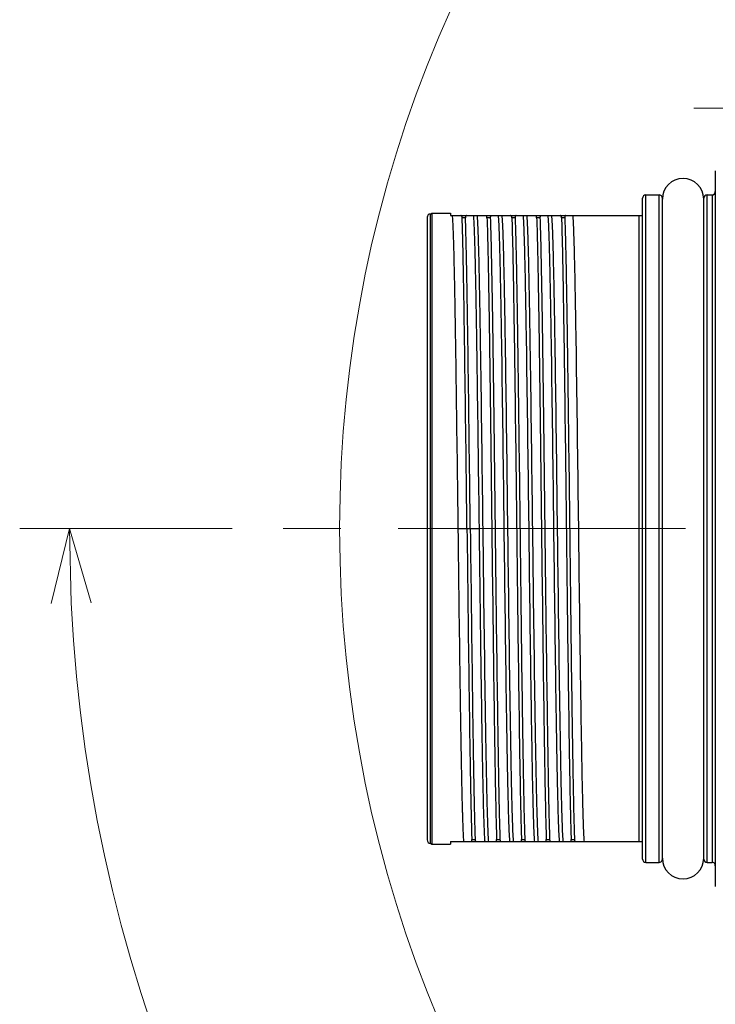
# Model space of a CAD drawing. Header units: millimetres. Extents: x 0 to 1300, y 0 to 891.
# Tile 13 of 119: x 488 to 530, y 256 to 316. Entities that reach past the tile are written whole.
import ezdxf

# ---------------------------------------------------------------- set-up
doc = ezdxf.new("R2010")
doc.units = ezdxf.units.MM
doc.header["$LTSCALE"] = 0.54643
doc.linetypes.add('CENTER', pattern=[50.8, 31.75, -6.35, 6.35, -6.35])
doc.layers.add('NoLayerName_001', color=7, linetype='Continuous')
doc.layers.add('NoLayerName_003', color=7, linetype='Continuous')
doc.styles.get("Standard").update_dxf_attribs({"font": 'txt', "bigfont": 'extfont2'})
doc.dimstyles.get("Standard").update_dxf_attribs({"dimtxt": 2.5, "dimasz": 2.5, "dimexe": 1, "dimexo": 1, "dimtad": 1, "dimdec": 3, "dimzin": 0, "dimdsep": 46, "dimtxsty": 'Standard', "dimcen": 2.5, "dimadec": 3, "dimazin": 0, "dimtfac": 0.75, "dimtdec": 3, "dimtmove": 0, "dimatfit": 3, "dimfxl": 1, "dimarcsym": 0})

# ---------------------------------------------------------------- blocks, each defined once
blk = doc.blocks.new('DIM_0002')
at = {"color": 3, "linetype": 'Continuous', "lineweight": 13}
blk.add_arc((76.293, 79.293), 76.293, 0, 270, dxfattribs=at)
blk = doc.blocks.new('_OPEN30')
at = {"color": 0, "linetype": 'ByBlock', "lineweight": -2}
for p, q in [((-1, 0.267949), (0, 0)), ((0, 0), (-1, -0.267949)), ((0, 0), (-1, 0))]:
    blk.add_line(p, q, dxfattribs=at)
blk = doc.blocks.new('*D145')
at = {"layer": 'Defpoints', "color": 0}
for p in [(504.066, 284.922), (504.166, 284.922), (583.857, 257.465), (583.857, 257.365), (503.648, 238.613)]:
    blk.add_point(p, dxfattribs=at)
at = {"layer": 'NoLayerName_001', "color": 0, "linetype": 'Continuous', "lineweight": 13}
for p, q in [((501.066, 284.922), (488.239, 284.922)), ((583.857, 254.365), (583.857, 189.304))]:
    blk.add_line(p, q, dxfattribs=at)
blk.add_arc((583.857, 284.922), 92.618, 182.78409, 267.21591, dxfattribs=at)
at = {"layer": 'NoLayerName_001', "color": 0, "lineweight": 13, "xscale": 4.5, "yscale": 4.5, "zscale": 4.5}
for p, rotation in [((491.239, 284.922), 91.39204515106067), ((583.857, 192.304), 358.6079548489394)]:
    blk.add_blockref('_OPEN30', p, dxfattribs=dict(at, rotation=rotation))
at = {"layer": 'NoLayerName_001', "color": 0, "lineweight": 13, "insert": (524.293, 225.358), "char_height": 10.5, "attachment_point": 5, "rotation": 315}
blk.add_mtext('\\W0.8000;90%%d', dxfattribs=at)

msp = doc.modelspace()

# ---------------------------------------------------------------- linework, layer by layer
at = {"layer": 'NoLayerName_001', "color": 140, "linetype": 'CENTER', "lineweight": 13}
msp.add_line((528.9569, 310.322), (537.9569, 310.322), dxfattribs=at)
at = {"layer": 'NoLayerName_001', "color": 4, "linetype": 'CENTER', "lineweight": 13}
msp.add_line((639.4822, 284.922), (504.0658, 284.922), dxfattribs=at)
at = {"layer": 'NoLayerName_001', "color": 30, "linetype": 'Continuous', "lineweight": 25}
for centre, start, end in [((528.3069, 304.822), 0, 180), ((528.3069, 265.022), 180, 0)]:
    msp.add_arc(centre, 1.25, start, end, dxfattribs=at)
at = {"layer": 'NoLayerName_003', "color": 30, "linetype": 'Continuous', "lineweight": 25}
for p, q in [((530.2569, 306.522), (530.2569, 263.322)), ((526.0569, 264.772), (526.0569, 305.072)), ((526.0569, 305.072), (526.8569, 305.072)), ((526.8569, 264.772), (526.8569, 305.072)), ((529.7569, 264.772), (529.7569, 305.072)), ((529.7569, 305.072), (530.0569, 305.072)), ((530.0569, 305.072), (530.0569, 264.772)), ((525.8569, 264.972), (525.8569, 304.872)), ((527.0569, 264.972), (527.0569, 304.872)), ((529.5569, 264.972), (529.5569, 304.872)), ((513.0569, 303.922), (513.1435, 303.972)), ((513.0569, 265.922), (513.0569, 303.922)), ((513.1435, 303.972), (513.1435, 265.872)), ((513.1435, 303.972), (514.2569, 303.972)), ((514.2569, 303.972), (514.2569, 303.822)), ((514.2569, 303.822), (525.8569, 303.822)), ((525.6569, 266.022), (525.6569, 303.822)), ((512.8569, 303.7217), (512.8569, 266.1223)), ((515.1658, 303.6998), (514.9658, 303.6998)), ((516.6658, 303.6998), (516.4658, 303.6998)), ((518.1658, 303.6998), (517.9658, 303.6998)), ((519.6658, 303.6998), (519.4658, 303.6998)), ((521.1658, 303.6998), (520.9658, 303.6998)), ((514.7084, 284.922), (516.0054, 284.922)), ((513.0569, 265.922), (513.1435, 265.872)), ((513.1435, 265.872), (514.2569, 265.872)), ((514.2569, 266.022), (514.2569, 265.872)), ((514.2569, 266.022), (525.8569, 266.022)), ((515.548, 266.1442), (515.748, 266.1442)), ((517.048, 266.1442), (517.248, 266.1442)), ((518.548, 266.1442), (518.748, 266.1442)), ((520.048, 266.1442), (520.248, 266.1442)), ((521.548, 266.1442), (521.748, 266.1442)), ((526.0569, 264.772), (526.8569, 264.772)), ((529.7569, 264.772), (530.0569, 264.772))]:
    msp.add_line(p, q, dxfattribs=at)
for centre, start, end in [((526.0569, 304.872), 90, 180.00002), ((526.8569, 304.872), 359.999999, 90), ((529.7569, 304.872), 90, 180.00002), ((530.0569, 305.272), 270, 359.999999), ((513.0569, 303.722), 90, 180), ((513.0569, 266.122), 180, 270), ((526.0569, 264.972), 179.99998, 270), ((526.8569, 264.972), 270, 0.000001), ((529.7569, 264.972), 179.99998, 270), ((530.0569, 264.572), 0, 89.999999)]:
    msp.add_arc(centre, 0.2, start, end, dxfattribs=at)
for points, knots in [([(514.3634, 303.822), (514.371, 303.7172), (514.3882, 303.5079), (514.402, 303.1931), (514.4151, 302.8783), (514.426, 302.5634), (514.4359, 302.2485), (514.448, 301.8286), (514.4616, 301.3036), (514.4787, 300.5687), (514.4983, 299.6237), (514.5238, 298.2586), (514.5586, 296.1584), (514.6248, 291.6429), (514.6716, 287.7574), (514.7084, 284.922)], [0, 0, 0, 0, 0.3150686, 0.6301408, 0.9452009, 1.2602734, 1.5753451, 1.890413, 2.5205475, 3.1506851, 4.0958946, 5.3561692, 7.2465785, 10.3972632, 18.9041095, 18.9041095, 18.9041095, 18.9041095]), ([(514.9658, 303.6998), (514.9657, 303.7015), (514.9656, 303.705), (514.9653, 303.7102), (514.965, 303.7154), (514.9645, 303.7207), (514.964, 303.7259), (514.9634, 303.7311), (514.9627, 303.7363), (514.9619, 303.7414), (514.961, 303.7466), (514.9599, 303.7517), (514.9588, 303.7569), (514.9575, 303.762), (514.9561, 303.767), (514.9544, 303.772), (514.9526, 303.7769), (514.9506, 303.7818), (514.9483, 303.7865), (514.9457, 303.7911), (514.9429, 303.7956), (514.9397, 303.7999), (514.9363, 303.8039), (514.9326, 303.8076), (514.9285, 303.811), (514.9242, 303.814), (514.9195, 303.8165), (514.9146, 303.8185), (514.9096, 303.8201), (514.9044, 303.8212), (514.8991, 303.8219), (514.8956, 303.8219), (514.8938, 303.822)], [0, 0, 0, 0, 0.00523164, 0.01046506, 0.01569957, 0.02093474, 0.02617041, 0.03140672, 0.0366441, 0.04188335, 0.04712561, 0.05237241, 0.05762509, 0.06288037, 0.06813376, 0.07338309, 0.07862888, 0.08387477, 0.0891279, 0.09439922, 0.09969799, 0.10500794, 0.11030954, 0.11559147, 0.12085256, 0.12610376, 0.13136746, 0.1366552, 0.14196241, 0.14727536, 0.15257354, 0.15783174, 0.15783174, 0.15783174, 0.15783174]), ([(515.2212, 303.822), (515.2195, 303.8219), (515.2162, 303.8218), (515.2112, 303.821), (515.2063, 303.8197), (515.2016, 303.8179), (515.1972, 303.8155), (515.1931, 303.8126), (515.1894, 303.8092), (515.1861, 303.8055), (515.1832, 303.8014), (515.1805, 303.7971), (515.1782, 303.7926), (515.1762, 303.788), (515.1744, 303.7833), (515.1728, 303.7786), (515.1715, 303.7738), (515.1704, 303.769), (515.1694, 303.7641), (515.1686, 303.7592), (515.1679, 303.7543), (515.1673, 303.7493), (515.1668, 303.7444), (515.1664, 303.7394), (515.166, 303.7345), (515.1658, 303.7295), (515.1656, 303.7246), (515.1655, 303.7196), (515.1655, 303.7146), (515.1655, 303.7097), (515.1656, 303.7047), (515.1657, 303.7014), (515.1658, 303.6998)], [0, 0, 0, 0, 0.00499347, 0.01003782, 0.01509898, 0.0201474, 0.0251625, 0.03013948, 0.03510915, 0.04010353, 0.04513247, 0.05018714, 0.05524387, 0.06027165, 0.06526832, 0.07024661, 0.07521599, 0.08018281, 0.08515056, 0.09012021, 0.0950906, 0.10005916, 0.10502549, 0.10999051, 0.11495486, 0.119919, 0.1248831, 0.12984717, 0.13481098, 0.13977414, 0.14473607, 0.14969604, 0.14969604, 0.14969604, 0.14969604]), ([(516.0054, 284.922), (515.9656, 287.9674), (515.918, 291.958), (515.8505, 296.4735), (515.8188, 298.3636), (515.7953, 299.6237), (515.7757, 300.5687), (515.7586, 301.3036), (515.7449, 301.8286), (515.7328, 302.2485), (515.7229, 302.5634), (515.7121, 302.8783), (515.699, 303.1931), (515.6852, 303.5079), (515.668, 303.7172), (515.6604, 303.822)], [0, 0, 0, 0, 9.1369828, 11.972599, 13.54794, 14.8082146, 15.7534242, 16.3835618, 17.0136962, 17.3287641, 17.6438358, 17.9589083, 18.2739685, 18.5890406, 18.9041092, 18.9041092, 18.9041092, 18.9041092]), ([(515.8634, 303.822), (515.8725, 303.6896), (515.8933, 303.4251), (515.9091, 303.0274), (515.924, 302.6297), (515.9364, 302.2319), (515.9478, 301.8341), (515.9616, 301.3036), (515.9772, 300.6405), (515.9965, 299.7121), (516.0216, 298.3857), (516.0571, 296.2634), (516.1794, 287.9067), (516.2632, 279.5495), (516.3883, 271.8562), (516.4125, 270.5298), (516.4312, 269.6014), (516.4489, 268.8056), (516.4651, 268.1425), (516.4802, 267.6121), (516.4928, 267.2143), (516.5085, 266.8166), (516.5228, 266.4188), (516.5442, 266.1543), (516.5534, 266.022)], [0, 0, 0, 0, 0.3979777, 0.7959482, 1.1939297, 1.5919151, 1.9898948, 2.3878742, 3.1838364, 3.9798019, 5.1737461, 7.1636487, 10.3474967, 30.2465351, 32.2364398, 33.4303846, 34.2263406, 35.0223004, 35.8182852, 36.2162667, 36.6142197, 37.0121751, 37.4102305, 37.8081993, 37.8081993, 37.8081993, 37.8081993]), ([(516.4658, 303.6998), (516.4657, 303.7015), (516.4656, 303.705), (516.4653, 303.7102), (516.465, 303.7154), (516.4645, 303.7207), (516.464, 303.7259), (516.4634, 303.7311), (516.4627, 303.7363), (516.4619, 303.7414), (516.461, 303.7466), (516.4599, 303.7517), (516.4588, 303.7569), (516.4575, 303.762), (516.4561, 303.767), (516.4544, 303.772), (516.4526, 303.7769), (516.4506, 303.7818), (516.4483, 303.7865), (516.4457, 303.7911), (516.4429, 303.7956), (516.4397, 303.7999), (516.4363, 303.8039), (516.4326, 303.8076), (516.4285, 303.811), (516.4242, 303.814), (516.4195, 303.8165), (516.4146, 303.8185), (516.4096, 303.8201), (516.4044, 303.8212), (516.3991, 303.8219), (516.3956, 303.8219), (516.3938, 303.822)], [0, 0, 0, 0, 0.00523164, 0.01046506, 0.01569957, 0.02093474, 0.02617041, 0.03140672, 0.0366441, 0.04188335, 0.04712561, 0.05237241, 0.05762509, 0.06288037, 0.06813376, 0.07338309, 0.07862888, 0.08387477, 0.0891279, 0.09439922, 0.09969799, 0.10500794, 0.11030954, 0.11559147, 0.12085256, 0.12610376, 0.13136746, 0.1366552, 0.14196241, 0.14727536, 0.15257354, 0.15783174, 0.15783174, 0.15783174, 0.15783174]), ([(516.7212, 303.822), (516.7195, 303.8219), (516.7162, 303.8218), (516.7112, 303.821), (516.7063, 303.8197), (516.7016, 303.8179), (516.6972, 303.8155), (516.6931, 303.8126), (516.6894, 303.8092), (516.6861, 303.8055), (516.6832, 303.8014), (516.6805, 303.7971), (516.6782, 303.7926), (516.6762, 303.788), (516.6744, 303.7833), (516.6728, 303.7786), (516.6715, 303.7738), (516.6704, 303.769), (516.6694, 303.7641), (516.6686, 303.7592), (516.6679, 303.7543), (516.6673, 303.7493), (516.6668, 303.7444), (516.6664, 303.7394), (516.666, 303.7345), (516.6658, 303.7295), (516.6656, 303.7246), (516.6655, 303.7196), (516.6655, 303.7146), (516.6655, 303.7097), (516.6656, 303.7047), (516.6657, 303.7014), (516.6658, 303.6998)], [0, 0, 0, 0, 0.00499347, 0.01003782, 0.01509898, 0.0201474, 0.0251625, 0.03013948, 0.03510915, 0.04010353, 0.04513247, 0.05018714, 0.05524387, 0.06027165, 0.06526832, 0.07024661, 0.07521599, 0.08018281, 0.08515056, 0.09012021, 0.0950906, 0.10005916, 0.10502549, 0.10999051, 0.11495486, 0.119919, 0.1248831, 0.12984717, 0.13481098, 0.13977414, 0.14473607, 0.14969604, 0.14969604, 0.14969604, 0.14969604]), ([(517.8504, 266.022), (517.8413, 266.1543), (517.8205, 266.4189), (517.8047, 266.8166), (517.7898, 267.2143), (517.7774, 267.6121), (517.766, 268.0099), (517.7522, 268.5403), (517.7366, 269.2035), (517.7173, 270.1319), (517.6922, 271.4583), (517.6567, 273.5805), (517.5344, 281.9372), (517.4505, 290.2945), (517.3255, 297.9878), (517.3013, 299.3141), (517.2826, 300.2426), (517.2649, 301.0383), (517.2487, 301.7015), (517.2335, 302.2319), (517.2209, 302.6297), (517.2053, 303.0273), (517.191, 303.4251), (517.1696, 303.6896), (517.1604, 303.822)], [0, 0, 0, 0, 0.3979777, 0.7959482, 1.1939297, 1.5919151, 1.9898948, 2.3878742, 3.1838364, 3.9798019, 5.1737461, 7.1636487, 10.3474967, 30.2465351, 32.2364398, 33.4303846, 34.2263406, 35.0223004, 35.8182852, 36.2162667, 36.6142197, 37.0121751, 37.4102305, 37.8081993, 37.8081993, 37.8081993, 37.8081993]), ([(517.3634, 303.822), (517.3725, 303.6896), (517.3933, 303.4251), (517.4091, 303.0274), (517.424, 302.6297), (517.4364, 302.2319), (517.4478, 301.8341), (517.4616, 301.3036), (517.4772, 300.6405), (517.4965, 299.7121), (517.5216, 298.3857), (517.5571, 296.2634), (517.6794, 287.9067), (517.7632, 279.5495), (517.8883, 271.8562), (517.9125, 270.5298), (517.9312, 269.6014), (517.9489, 268.8056), (517.9651, 268.1425), (517.9802, 267.6121), (517.9928, 267.2143), (518.0085, 266.8166), (518.0228, 266.4188), (518.0442, 266.1543), (518.0534, 266.022)], [0, 0, 0, 0, 0.3979777, 0.7959482, 1.1939297, 1.5919151, 1.9898948, 2.3878742, 3.1838364, 3.9798019, 5.1737461, 7.1636487, 10.3474967, 30.2465351, 32.2364398, 33.4303846, 34.2263406, 35.0223004, 35.8182852, 36.2162667, 36.6142197, 37.0121751, 37.4102305, 37.8081993, 37.8081993, 37.8081993, 37.8081993]), ([(517.9658, 303.6998), (517.9657, 303.7015), (517.9656, 303.705), (517.9653, 303.7102), (517.965, 303.7154), (517.9645, 303.7207), (517.964, 303.7259), (517.9634, 303.7311), (517.9627, 303.7363), (517.9619, 303.7414), (517.961, 303.7466), (517.9599, 303.7517), (517.9588, 303.7569), (517.9575, 303.762), (517.9561, 303.767), (517.9544, 303.772), (517.9526, 303.7769), (517.9506, 303.7818), (517.9483, 303.7865), (517.9457, 303.7911), (517.9429, 303.7956), (517.9397, 303.7999), (517.9363, 303.8039), (517.9326, 303.8076), (517.9285, 303.811), (517.9242, 303.814), (517.9195, 303.8165), (517.9146, 303.8185), (517.9096, 303.8201), (517.9044, 303.8212), (517.8991, 303.8219), (517.8956, 303.8219), (517.8938, 303.822)], [0, 0, 0, 0, 0.00523164, 0.01046506, 0.01569957, 0.02093474, 0.02617041, 0.03140672, 0.0366441, 0.04188335, 0.04712561, 0.05237241, 0.05762509, 0.06288037, 0.06813376, 0.07338309, 0.07862888, 0.08387477, 0.0891279, 0.09439922, 0.09969799, 0.10500794, 0.11030954, 0.11559147, 0.12085256, 0.12610376, 0.13136746, 0.1366552, 0.14196241, 0.14727536, 0.15257354, 0.15783174, 0.15783174, 0.15783174, 0.15783174]), ([(518.2212, 303.822), (518.2195, 303.8219), (518.2162, 303.8218), (518.2112, 303.821), (518.2063, 303.8197), (518.2016, 303.8179), (518.1972, 303.8155), (518.1931, 303.8126), (518.1894, 303.8092), (518.1861, 303.8055), (518.1832, 303.8014), (518.1805, 303.7971), (518.1782, 303.7926), (518.1762, 303.788), (518.1744, 303.7833), (518.1728, 303.7786), (518.1715, 303.7738), (518.1704, 303.769), (518.1694, 303.7641), (518.1686, 303.7592), (518.1679, 303.7543), (518.1673, 303.7493), (518.1668, 303.7444), (518.1664, 303.7394), (518.166, 303.7345), (518.1658, 303.7295), (518.1656, 303.7246), (518.1655, 303.7196), (518.1655, 303.7146), (518.1655, 303.7097), (518.1656, 303.7047), (518.1657, 303.7014), (518.1658, 303.6998)], [0, 0, 0, 0, 0.00499347, 0.01003782, 0.01509898, 0.0201474, 0.0251625, 0.03013948, 0.03510915, 0.04010353, 0.04513247, 0.05018714, 0.05524387, 0.06027165, 0.06526832, 0.07024661, 0.07521599, 0.08018281, 0.08515056, 0.09012021, 0.0950906, 0.10005916, 0.10502549, 0.10999051, 0.11495486, 0.119919, 0.1248831, 0.12984717, 0.13481098, 0.13977414, 0.14473607, 0.14969604, 0.14969604, 0.14969604, 0.14969604]), ([(519.3504, 266.022), (519.3413, 266.1543), (519.3205, 266.4189), (519.3047, 266.8166), (519.2898, 267.2143), (519.2774, 267.6121), (519.266, 268.0099), (519.2522, 268.5403), (519.2366, 269.2035), (519.2173, 270.1319), (519.1922, 271.4583), (519.1567, 273.5805), (519.0344, 281.9372), (518.9505, 290.2945), (518.8255, 297.9878), (518.8013, 299.3141), (518.7826, 300.2426), (518.7649, 301.0383), (518.7487, 301.7015), (518.7335, 302.2319), (518.7209, 302.6297), (518.7053, 303.0273), (518.691, 303.4251), (518.6696, 303.6896), (518.6604, 303.822)], [0, 0, 0, 0, 0.3979777, 0.7959482, 1.1939297, 1.5919151, 1.9898948, 2.3878742, 3.1838364, 3.9798019, 5.1737461, 7.1636487, 10.3474967, 30.2465351, 32.2364398, 33.4303846, 34.2263406, 35.0223004, 35.8182852, 36.2162667, 36.6142197, 37.0121751, 37.4102305, 37.8081993, 37.8081993, 37.8081993, 37.8081993]), ([(518.8634, 303.822), (518.8725, 303.6896), (518.8933, 303.4251), (518.9091, 303.0274), (518.924, 302.6297), (518.9364, 302.2319), (518.9478, 301.8341), (518.9616, 301.3036), (518.9772, 300.6405), (518.9965, 299.7121), (519.0216, 298.3857), (519.0571, 296.2634), (519.1794, 287.9067), (519.2632, 279.5495), (519.3883, 271.8562), (519.4125, 270.5298), (519.4312, 269.6014), (519.4489, 268.8056), (519.4651, 268.1425), (519.4802, 267.6121), (519.4928, 267.2143), (519.5085, 266.8166), (519.5228, 266.4188), (519.5442, 266.1543), (519.5534, 266.022)], [0, 0, 0, 0, 0.3979777, 0.7959482, 1.1939297, 1.5919151, 1.9898948, 2.3878742, 3.1838364, 3.9798019, 5.1737461, 7.1636487, 10.3474967, 30.2465351, 32.2364398, 33.4303846, 34.2263406, 35.0223004, 35.8182852, 36.2162667, 36.6142197, 37.0121751, 37.4102305, 37.8081993, 37.8081993, 37.8081993, 37.8081993]), ([(519.4658, 303.6998), (519.4657, 303.7015), (519.4656, 303.705), (519.4653, 303.7102), (519.465, 303.7154), (519.4645, 303.7207), (519.464, 303.7259), (519.4634, 303.7311), (519.4627, 303.7363), (519.4619, 303.7414), (519.461, 303.7466), (519.4599, 303.7517), (519.4588, 303.7569), (519.4575, 303.762), (519.4561, 303.767), (519.4544, 303.772), (519.4526, 303.7769), (519.4506, 303.7818), (519.4483, 303.7865), (519.4457, 303.7911), (519.4429, 303.7956), (519.4397, 303.7999), (519.4363, 303.8039), (519.4326, 303.8076), (519.4285, 303.811), (519.4242, 303.814), (519.4195, 303.8165), (519.4146, 303.8185), (519.4096, 303.8201), (519.4044, 303.8212), (519.3991, 303.8219), (519.3956, 303.8219), (519.3938, 303.822)], [0, 0, 0, 0, 0.00523164, 0.01046506, 0.01569957, 0.02093474, 0.02617041, 0.03140672, 0.0366441, 0.04188335, 0.04712561, 0.05237241, 0.05762509, 0.06288037, 0.06813376, 0.07338309, 0.07862888, 0.08387477, 0.08912789, 0.09439921, 0.09969798, 0.10500794, 0.11030953, 0.11559146, 0.12085255, 0.12610375, 0.13136745, 0.1366552, 0.14196241, 0.14727536, 0.15257353, 0.15783173, 0.15783173, 0.15783173, 0.15783173]), ([(519.7212, 303.822), (519.7195, 303.8219), (519.7162, 303.8218), (519.7112, 303.821), (519.7063, 303.8197), (519.7016, 303.8179), (519.6972, 303.8155), (519.6931, 303.8126), (519.6894, 303.8092), (519.6861, 303.8055), (519.6832, 303.8014), (519.6805, 303.7971), (519.6782, 303.7926), (519.6762, 303.788), (519.6744, 303.7833), (519.6728, 303.7786), (519.6715, 303.7738), (519.6704, 303.769), (519.6694, 303.7641), (519.6686, 303.7592), (519.6679, 303.7543), (519.6673, 303.7493), (519.6668, 303.7444), (519.6664, 303.7394), (519.666, 303.7345), (519.6658, 303.7295), (519.6656, 303.7246), (519.6655, 303.7196), (519.6655, 303.7146), (519.6655, 303.7097), (519.6656, 303.7047), (519.6657, 303.7014), (519.6658, 303.6998)], [0, 0, 0, 0, 0.00499347, 0.01003782, 0.01509896, 0.02014739, 0.02516249, 0.03013947, 0.03510915, 0.04010352, 0.04513246, 0.05018713, 0.05524385, 0.06027163, 0.06526829, 0.07024658, 0.07521596, 0.08018278, 0.08515052, 0.09012018, 0.09509057, 0.10005913, 0.10502546, 0.10999047, 0.11495483, 0.11991896, 0.12488306, 0.12984713, 0.13481094, 0.13977409, 0.14473602, 0.14969599, 0.14969599, 0.14969599, 0.14969599]), ([(520.8504, 266.022), (520.8413, 266.1543), (520.8205, 266.4189), (520.8047, 266.8166), (520.7898, 267.2143), (520.7774, 267.6121), (520.766, 268.0099), (520.7522, 268.5403), (520.7366, 269.2035), (520.7173, 270.1319), (520.6922, 271.4583), (520.6567, 273.5805), (520.5344, 281.9372), (520.4505, 290.2945), (520.3255, 297.9878), (520.3013, 299.3141), (520.2826, 300.2426), (520.2649, 301.0383), (520.2487, 301.7015), (520.2335, 302.2319), (520.2209, 302.6297), (520.2053, 303.0273), (520.191, 303.4251), (520.1696, 303.6896), (520.1604, 303.822)], [0, 0, 0, 0, 0.3979777, 0.7959482, 1.1939297, 1.5919151, 1.9898948, 2.3878742, 3.1838364, 3.9798019, 5.1737461, 7.1636487, 10.3474967, 30.2465351, 32.2364398, 33.4303846, 34.2263406, 35.0223004, 35.8182852, 36.2162667, 36.6142197, 37.0121751, 37.4102305, 37.8081993, 37.8081993, 37.8081993, 37.8081993]), ([(520.3634, 303.822), (520.3725, 303.6896), (520.3933, 303.4251), (520.4091, 303.0274), (520.424, 302.6297), (520.4364, 302.2319), (520.4478, 301.8341), (520.4616, 301.3036), (520.4772, 300.6405), (520.4965, 299.7121), (520.5216, 298.3857), (520.5571, 296.2634), (520.6794, 287.9067), (520.7632, 279.5495), (520.8883, 271.8562), (520.9125, 270.5298), (520.9312, 269.6014), (520.9489, 268.8056), (520.9651, 268.1425), (520.9802, 267.6121), (520.9928, 267.2143), (521.0085, 266.8166), (521.0228, 266.4188), (521.0442, 266.1543), (521.0534, 266.022)], [0, 0, 0, 0, 0.3979777, 0.7959482, 1.1939297, 1.5919151, 1.9898948, 2.3878742, 3.1838364, 3.9798019, 5.1737461, 7.1636487, 10.3474967, 30.2465351, 32.2364398, 33.4303846, 34.2263406, 35.0223004, 35.8182852, 36.2162667, 36.6142197, 37.0121751, 37.4102305, 37.8081993, 37.8081993, 37.8081993, 37.8081993]), ([(520.9658, 303.6998), (520.9657, 303.7015), (520.9656, 303.705), (520.9653, 303.7102), (520.965, 303.7154), (520.9645, 303.7207), (520.964, 303.7259), (520.9634, 303.7311), (520.9627, 303.7363), (520.9619, 303.7414), (520.961, 303.7466), (520.9599, 303.7517), (520.9588, 303.7569), (520.9575, 303.762), (520.9561, 303.767), (520.9544, 303.772), (520.9526, 303.7769), (520.9506, 303.7818), (520.9483, 303.7865), (520.9457, 303.7911), (520.9429, 303.7956), (520.9397, 303.7999), (520.9363, 303.8039), (520.9326, 303.8076), (520.9285, 303.811), (520.9242, 303.814), (520.9195, 303.8165), (520.9146, 303.8185), (520.9096, 303.8201), (520.9044, 303.8212), (520.8991, 303.8219), (520.8956, 303.8219), (520.8938, 303.822)], [0, 0, 0, 0, 0.00523164, 0.01046506, 0.01569957, 0.02093474, 0.02617041, 0.03140672, 0.0366441, 0.04188335, 0.04712561, 0.05237241, 0.05762509, 0.06288037, 0.06813376, 0.07338309, 0.07862888, 0.08387477, 0.0891279, 0.09439922, 0.09969799, 0.10500794, 0.11030954, 0.11559147, 0.12085256, 0.12610376, 0.13136746, 0.1366552, 0.14196241, 0.14727536, 0.15257354, 0.15783174, 0.15783174, 0.15783174, 0.15783174]), ([(521.2212, 303.822), (521.2195, 303.8219), (521.2162, 303.8218), (521.2112, 303.821), (521.2063, 303.8197), (521.2016, 303.8179), (521.1972, 303.8155), (521.1931, 303.8126), (521.1894, 303.8092), (521.1861, 303.8055), (521.1832, 303.8014), (521.1805, 303.7971), (521.1782, 303.7926), (521.1762, 303.788), (521.1744, 303.7833), (521.1728, 303.7786), (521.1715, 303.7738), (521.1704, 303.769), (521.1694, 303.7641), (521.1686, 303.7592), (521.1679, 303.7543), (521.1673, 303.7493), (521.1668, 303.7444), (521.1664, 303.7394), (521.166, 303.7345), (521.1658, 303.7295), (521.1656, 303.7246), (521.1655, 303.7196), (521.1655, 303.7146), (521.1655, 303.7097), (521.1656, 303.7047), (521.1657, 303.7014), (521.1658, 303.6998)], [0, 0, 0, 0, 0.00499347, 0.01003782, 0.01509898, 0.0201474, 0.0251625, 0.03013948, 0.03510915, 0.04010353, 0.04513247, 0.05018714, 0.05524387, 0.06027165, 0.06526832, 0.07024661, 0.07521599, 0.08018281, 0.08515056, 0.09012021, 0.0950906, 0.10005916, 0.10502549, 0.10999051, 0.11495486, 0.119919, 0.1248831, 0.12984717, 0.13481098, 0.13977414, 0.14473607, 0.14969604, 0.14969604, 0.14969604, 0.14969604]), ([(522.3504, 266.022), (522.3413, 266.1543), (522.3205, 266.4189), (522.3047, 266.8166), (522.2898, 267.2143), (522.2774, 267.6121), (522.266, 268.0099), (522.2522, 268.5403), (522.2366, 269.2035), (522.2173, 270.1319), (522.1922, 271.4583), (522.1567, 273.5805), (522.0344, 281.9372), (521.9505, 290.2945), (521.8255, 297.9878), (521.8013, 299.3141), (521.7826, 300.2426), (521.7649, 301.0383), (521.7487, 301.7015), (521.7335, 302.2319), (521.7209, 302.6297), (521.7053, 303.0273), (521.691, 303.4251), (521.6696, 303.6896), (521.6604, 303.822)], [0, 0, 0, 0, 0.3979777, 0.7959482, 1.1939297, 1.5919151, 1.9898948, 2.3878742, 3.1838364, 3.9798019, 5.1737461, 7.1636487, 10.3474967, 30.2465351, 32.2364398, 33.4303846, 34.2263406, 35.0223004, 35.8182852, 36.2162667, 36.6142197, 37.0121751, 37.4102305, 37.8081993, 37.8081993, 37.8081993, 37.8081993]), ([(515.2569, 284.922), (515.2168, 288.1412), (515.1678, 292.4335), (515.0991, 297.2623), (515.0672, 299.2295), (515.0444, 300.4813), (515.0266, 301.3754), (515.0106, 302.0907), (514.9976, 302.6271), (514.9835, 303.1635), (514.9715, 303.521), (514.9658, 303.6998)], [0, 0, 0, 0, 9.6584008, 12.877874, 14.4876098, 15.5607649, 16.6339196, 17.1704981, 17.7070792, 18.2436605, 18.780238, 18.780238, 18.780238, 18.780238]), ([(515.4569, 284.922), (515.4168, 288.1412), (515.3678, 292.4335), (515.2991, 297.2623), (515.2672, 299.2295), (515.2444, 300.4813), (515.2266, 301.3754), (515.2106, 302.0907), (515.1976, 302.6271), (515.1835, 303.1635), (515.1715, 303.521), (515.1658, 303.6998)], [0, 0, 0, 0, 9.6584008, 12.877874, 14.4876098, 15.5607649, 16.6339196, 17.1704981, 17.7070792, 18.2436605, 18.780238, 18.780238, 18.780238, 18.780238]), ([(516.4658, 303.6998), (516.4729, 303.4722), (516.488, 303.0172), (516.5049, 302.3345), (516.5258, 301.4242), (516.5483, 300.2862), (516.5764, 298.693), (516.6185, 295.9616), (516.7318, 287.5397), (516.8175, 279.1175), (516.9267, 271.8338), (516.9533, 270.2406), (516.9745, 269.1026), (516.9932, 268.1922), (517.0085, 267.5095), (517.0256, 266.8268), (517.0409, 266.3717), (517.048, 266.1442)], [0, 0, 0, 0, 0.6829169, 1.365839, 2.0487578, 3.4145906, 4.7804245, 6.8291805, 11.6096054, 30.0483692, 32.0971213, 33.4629516, 34.8287854, 35.511709, 36.1946372, 36.8775593, 37.5604742, 37.5604742, 37.5604742, 37.5604742]), ([(516.6658, 303.6998), (516.6729, 303.4722), (516.688, 303.0172), (516.7049, 302.3345), (516.7258, 301.4242), (516.7483, 300.2862), (516.7764, 298.693), (516.8185, 295.9616), (516.9318, 287.5397), (517.0175, 279.1175), (517.1267, 271.8338), (517.1533, 270.2406), (517.1745, 269.1026), (517.1932, 268.1922), (517.2085, 267.5095), (517.2256, 266.8268), (517.2409, 266.3717), (517.248, 266.1442)], [0, 0, 0, 0, 0.6829169, 1.365839, 2.0487578, 3.4145906, 4.7804245, 6.8291805, 11.6096054, 30.0483692, 32.0971213, 33.4629516, 34.8287854, 35.511709, 36.1946372, 36.8775593, 37.5604742, 37.5604742, 37.5604742, 37.5604742]), ([(517.9658, 303.6998), (517.9729, 303.4722), (517.988, 303.0172), (518.0049, 302.3345), (518.0258, 301.4242), (518.0483, 300.2862), (518.0764, 298.693), (518.1185, 295.9616), (518.2318, 287.5397), (518.3175, 279.1175), (518.4267, 271.8338), (518.4533, 270.2406), (518.4745, 269.1026), (518.4932, 268.1922), (518.5085, 267.5095), (518.5256, 266.8268), (518.5409, 266.3717), (518.548, 266.1442)], [0, 0, 0, 0, 0.6829169, 1.365839, 2.0487578, 3.4145906, 4.7804245, 6.8291805, 11.6096054, 30.0483692, 32.0971213, 33.4629516, 34.8287854, 35.511709, 36.1946372, 36.8775593, 37.5604742, 37.5604742, 37.5604742, 37.5604742]), ([(518.1658, 303.6998), (518.1729, 303.4722), (518.188, 303.0172), (518.2049, 302.3345), (518.2258, 301.4242), (518.2483, 300.2862), (518.2764, 298.693), (518.3185, 295.9616), (518.4318, 287.5397), (518.5175, 279.1175), (518.6267, 271.8338), (518.6533, 270.2406), (518.6745, 269.1026), (518.6932, 268.1922), (518.7085, 267.5095), (518.7256, 266.8268), (518.7409, 266.3717), (518.748, 266.1442)], [0, 0, 0, 0, 0.6829169, 1.365839, 2.0487578, 3.4145906, 4.7804245, 6.8291805, 11.6096054, 30.0483692, 32.0971213, 33.4629516, 34.8287854, 35.511709, 36.1946372, 36.8775593, 37.5604742, 37.5604742, 37.5604742, 37.5604742]), ([(519.4658, 303.6998), (519.4729, 303.4722), (519.488, 303.0172), (519.5049, 302.3345), (519.5258, 301.4242), (519.5483, 300.2862), (519.5764, 298.693), (519.6185, 295.9616), (519.7318, 287.5397), (519.8175, 279.1175), (519.9267, 271.8338), (519.9533, 270.2406), (519.9745, 269.1026), (519.9932, 268.1922), (520.0085, 267.5095), (520.0256, 266.8268), (520.0409, 266.3717), (520.048, 266.1442)], [0, 0, 0, 0, 0.6829169, 1.365839, 2.0487578, 3.4145906, 4.7804245, 6.8291805, 11.6096054, 30.0483692, 32.0971213, 33.4629516, 34.8287854, 35.511709, 36.1946372, 36.8775593, 37.5604742, 37.5604742, 37.5604742, 37.5604742]), ([(519.6658, 303.6998), (519.6729, 303.4722), (519.688, 303.0172), (519.7049, 302.3345), (519.7258, 301.4242), (519.7483, 300.2862), (519.7764, 298.693), (519.8185, 295.9616), (519.9318, 287.5397), (520.0175, 279.1175), (520.1267, 271.8338), (520.1533, 270.2406), (520.1745, 269.1026), (520.1932, 268.1922), (520.2085, 267.5095), (520.2256, 266.8268), (520.2409, 266.3717), (520.248, 266.1442)], [0, 0, 0, 0, 0.6829169, 1.365839, 2.0487578, 3.4145906, 4.7804245, 6.8291805, 11.6096054, 30.0483692, 32.0971213, 33.4629516, 34.8287854, 35.511709, 36.1946372, 36.8775593, 37.5604742, 37.5604742, 37.5604742, 37.5604742]), ([(520.9658, 303.6998), (520.9729, 303.4722), (520.988, 303.0172), (521.0049, 302.3345), (521.0258, 301.4242), (521.0483, 300.2862), (521.0764, 298.693), (521.1185, 295.9616), (521.2318, 287.5397), (521.3175, 279.1175), (521.4267, 271.8338), (521.4533, 270.2406), (521.4745, 269.1026), (521.4932, 268.1922), (521.5085, 267.5095), (521.5256, 266.8268), (521.5409, 266.3717), (521.548, 266.1442)], [0, 0, 0, 0, 0.6829169, 1.365839, 2.0487578, 3.4145906, 4.7804245, 6.8291805, 11.6096054, 30.0483692, 32.0971213, 33.4629516, 34.8287854, 35.511709, 36.1946372, 36.8775593, 37.5604742, 37.5604742, 37.5604742, 37.5604742]), ([(521.1658, 303.6998), (521.1729, 303.4722), (521.188, 303.0172), (521.2049, 302.3345), (521.2258, 301.4242), (521.2483, 300.2862), (521.2764, 298.693), (521.3185, 295.9616), (521.4318, 287.5397), (521.5175, 279.1175), (521.6267, 271.8338), (521.6533, 270.2406), (521.6745, 269.1026), (521.6932, 268.1922), (521.7085, 267.5095), (521.7256, 266.8268), (521.7409, 266.3717), (521.748, 266.1442)], [0, 0, 0, 0, 0.6829169, 1.365839, 2.0487578, 3.4145906, 4.7804245, 6.8291805, 11.6096054, 30.0483692, 32.0971213, 33.4629516, 34.8287854, 35.511709, 36.1946372, 36.8775593, 37.5604742, 37.5604742, 37.5604742, 37.5604742]), ([(514.7084, 284.922), (514.7482, 281.8766), (514.7958, 277.886), (514.8632, 273.3705), (514.8949, 271.4804), (514.9185, 270.2203), (514.9381, 269.2753), (514.9552, 268.5403), (514.9688, 268.0154), (514.981, 267.5955), (514.9909, 267.2806), (515.0017, 266.9657), (515.0148, 266.6509), (515.0286, 266.3361), (515.0458, 266.1267), (515.0534, 266.022)], [0, 0, 0, 0, 9.1369828, 11.972599, 13.54794, 14.8082146, 15.7534241, 16.3835617, 17.0136962, 17.3287641, 17.6438358, 17.9589083, 18.2739684, 18.5890406, 18.9041092, 18.9041092, 18.9041092, 18.9041092]), ([(515.2569, 284.922), (515.297, 281.7028), (515.346, 277.4104), (515.4147, 272.5817), (515.4466, 270.6145), (515.4694, 269.3627), (515.4872, 268.4686), (515.5032, 267.7533), (515.5162, 267.2169), (515.5303, 266.6805), (515.5423, 266.323), (515.548, 266.1442)], [0, 0, 0, 0, 9.6584008, 12.877874, 14.4876098, 15.5607649, 16.6339196, 17.1704981, 17.7070792, 18.2436605, 18.780238, 18.780238, 18.780238, 18.780238]), ([(515.4569, 284.922), (515.497, 281.7028), (515.546, 277.4104), (515.6147, 272.5817), (515.6466, 270.6145), (515.6694, 269.3627), (515.6872, 268.4686), (515.7032, 267.7533), (515.7162, 267.2169), (515.7303, 266.6805), (515.7423, 266.323), (515.748, 266.1442)], [0, 0, 0, 0, 9.6584008, 12.877874, 14.4876098, 15.5607649, 16.6339196, 17.1704981, 17.7070792, 18.2436605, 18.780238, 18.780238, 18.780238, 18.780238]), ([(516.3504, 266.022), (516.3428, 266.1267), (516.3256, 266.3361), (516.3118, 266.6509), (516.2987, 266.9657), (516.2878, 267.2806), (516.2779, 267.5955), (516.2658, 268.0154), (516.2522, 268.5403), (516.235, 269.2753), (516.2155, 270.2203), (516.19, 271.5854), (516.1551, 273.6855), (516.089, 278.201), (516.0422, 282.0866), (516.0054, 284.922)], [0, 0, 0, 0, 0.3150686, 0.6301408, 0.9452009, 1.2602734, 1.5753451, 1.890413, 2.5205475, 3.1506851, 4.0958946, 5.3561692, 7.2465785, 10.3972632, 18.9041094, 18.9041094, 18.9041094, 18.9041094]), ([(515.4926, 266.022), (515.4942, 266.0221), (515.4976, 266.0221), (515.5026, 266.023), (515.5075, 266.0243), (515.5122, 266.0261), (515.5166, 266.0285), (515.5207, 266.0314), (515.5244, 266.0347), (515.5277, 266.0385), (515.5306, 266.0426), (515.5332, 266.0469), (515.5356, 266.0514), (515.5376, 266.056), (515.5394, 266.0606), (515.541, 266.0654), (515.5423, 266.0702), (515.5434, 266.075), (515.5444, 266.0799), (515.5452, 266.0848), (515.5459, 266.0897), (515.5465, 266.0946), (515.547, 266.0996), (515.5474, 266.1045), (515.5478, 266.1095), (515.548, 266.1144), (515.5482, 266.1194), (515.5483, 266.1244), (515.5483, 266.1293), (515.5483, 266.1343), (515.5482, 266.1392), (515.5481, 266.1426), (515.548, 266.1442)], [0, 0, 0, 0, 0.00499347, 0.01003782, 0.01509898, 0.0201474, 0.0251625, 0.03013948, 0.03510915, 0.04010353, 0.04513247, 0.05018714, 0.05524387, 0.06027165, 0.06526832, 0.07024661, 0.07521599, 0.08018281, 0.08515056, 0.09012021, 0.0950906, 0.10005916, 0.10502549, 0.10999051, 0.11495486, 0.119919, 0.1248831, 0.12984717, 0.13481098, 0.13977414, 0.14473607, 0.14969604, 0.14969604, 0.14969604, 0.14969604]), ([(515.748, 266.1442), (515.7481, 266.1425), (515.7482, 266.139), (515.7485, 266.1338), (515.7488, 266.1285), (515.7493, 266.1233), (515.7498, 266.1181), (515.7504, 266.1129), (515.7511, 266.1077), (515.7519, 266.1025), (515.7528, 266.0974), (515.7538, 266.0922), (515.755, 266.0871), (515.7563, 266.082), (515.7577, 266.0769), (515.7593, 266.072), (515.7612, 266.067), (515.7632, 266.0622), (515.7655, 266.0575), (515.7681, 266.0529), (515.7709, 266.0484), (515.7741, 266.0441), (515.7775, 266.0401), (515.7812, 266.0363), (515.7853, 266.0329), (515.7896, 266.0299), (515.7943, 266.0274), (515.7991, 266.0254), (515.8042, 266.0239), (515.8094, 266.0228), (515.8147, 266.0221), (515.8182, 266.0221), (515.82, 266.022)], [0, 0, 0, 0, 0.00523164, 0.01046506, 0.01569957, 0.02093474, 0.02617041, 0.03140672, 0.0366441, 0.04188335, 0.04712561, 0.05237241, 0.05762509, 0.06288037, 0.06813376, 0.07338309, 0.07862888, 0.08387477, 0.0891279, 0.09439922, 0.09969799, 0.10500794, 0.11030954, 0.11559147, 0.12085256, 0.12610376, 0.13136746, 0.1366552, 0.14196241, 0.14727536, 0.15257354, 0.15783174, 0.15783174, 0.15783174, 0.15783174]), ([(516.9926, 266.022), (516.9942, 266.0221), (516.9976, 266.0221), (517.0026, 266.023), (517.0075, 266.0243), (517.0122, 266.0261), (517.0166, 266.0285), (517.0207, 266.0314), (517.0244, 266.0347), (517.0277, 266.0385), (517.0306, 266.0426), (517.0332, 266.0469), (517.0356, 266.0514), (517.0376, 266.056), (517.0394, 266.0606), (517.041, 266.0654), (517.0423, 266.0702), (517.0434, 266.075), (517.0444, 266.0799), (517.0452, 266.0848), (517.0459, 266.0897), (517.0465, 266.0946), (517.047, 266.0996), (517.0474, 266.1045), (517.0478, 266.1095), (517.048, 266.1144), (517.0482, 266.1194), (517.0483, 266.1244), (517.0483, 266.1293), (517.0483, 266.1343), (517.0482, 266.1392), (517.0481, 266.1426), (517.048, 266.1442)], [0, 0, 0, 0, 0.00499347, 0.01003782, 0.01509898, 0.0201474, 0.0251625, 0.03013948, 0.03510915, 0.04010353, 0.04513247, 0.05018714, 0.05524387, 0.06027165, 0.06526832, 0.07024661, 0.07521599, 0.08018281, 0.08515056, 0.09012021, 0.0950906, 0.10005916, 0.10502549, 0.10999051, 0.11495486, 0.119919, 0.1248831, 0.12984717, 0.13481098, 0.13977414, 0.14473607, 0.14969604, 0.14969604, 0.14969604, 0.14969604]), ([(517.248, 266.1442), (517.2481, 266.1425), (517.2482, 266.139), (517.2485, 266.1338), (517.2488, 266.1285), (517.2493, 266.1233), (517.2498, 266.1181), (517.2504, 266.1129), (517.2511, 266.1077), (517.2519, 266.1025), (517.2528, 266.0974), (517.2538, 266.0922), (517.255, 266.0871), (517.2563, 266.082), (517.2577, 266.0769), (517.2593, 266.072), (517.2612, 266.067), (517.2632, 266.0622), (517.2655, 266.0575), (517.2681, 266.0529), (517.2709, 266.0484), (517.2741, 266.0441), (517.2775, 266.0401), (517.2812, 266.0363), (517.2853, 266.0329), (517.2896, 266.0299), (517.2943, 266.0274), (517.2991, 266.0254), (517.3042, 266.0239), (517.3094, 266.0228), (517.3147, 266.0221), (517.3182, 266.0221), (517.32, 266.022)], [0, 0, 0, 0, 0.00523164, 0.01046506, 0.01569957, 0.02093474, 0.02617041, 0.03140672, 0.0366441, 0.04188335, 0.04712561, 0.05237241, 0.05762509, 0.06288037, 0.06813376, 0.07338309, 0.07862888, 0.08387477, 0.0891279, 0.09439922, 0.09969799, 0.10500794, 0.11030954, 0.11559147, 0.12085256, 0.12610376, 0.13136746, 0.1366552, 0.14196241, 0.14727536, 0.15257354, 0.15783174, 0.15783174, 0.15783174, 0.15783174]), ([(518.4926, 266.022), (518.4942, 266.0221), (518.4976, 266.0221), (518.5026, 266.023), (518.5075, 266.0243), (518.5122, 266.0261), (518.5166, 266.0285), (518.5207, 266.0314), (518.5244, 266.0347), (518.5277, 266.0385), (518.5306, 266.0426), (518.5332, 266.0469), (518.5356, 266.0514), (518.5376, 266.056), (518.5394, 266.0606), (518.541, 266.0654), (518.5423, 266.0702), (518.5434, 266.075), (518.5444, 266.0799), (518.5452, 266.0848), (518.5459, 266.0897), (518.5465, 266.0946), (518.547, 266.0996), (518.5474, 266.1045), (518.5478, 266.1095), (518.548, 266.1144), (518.5482, 266.1194), (518.5483, 266.1244), (518.5483, 266.1293), (518.5483, 266.1343), (518.5482, 266.1392), (518.5481, 266.1426), (518.548, 266.1442)], [0, 0, 0, 0, 0.00499347, 0.01003782, 0.01509898, 0.0201474, 0.0251625, 0.03013948, 0.03510915, 0.04010353, 0.04513247, 0.05018714, 0.05524387, 0.06027165, 0.06526832, 0.07024661, 0.07521599, 0.08018281, 0.08515056, 0.09012021, 0.0950906, 0.10005916, 0.10502549, 0.10999051, 0.11495486, 0.119919, 0.1248831, 0.12984717, 0.13481098, 0.13977414, 0.14473607, 0.14969604, 0.14969604, 0.14969604, 0.14969604]), ([(518.748, 266.1442), (518.7481, 266.1425), (518.7482, 266.139), (518.7485, 266.1338), (518.7488, 266.1285), (518.7493, 266.1233), (518.7498, 266.1181), (518.7504, 266.1129), (518.7511, 266.1077), (518.7519, 266.1025), (518.7528, 266.0974), (518.7538, 266.0922), (518.755, 266.0871), (518.7563, 266.082), (518.7577, 266.0769), (518.7593, 266.072), (518.7612, 266.067), (518.7632, 266.0622), (518.7655, 266.0575), (518.7681, 266.0529), (518.7709, 266.0484), (518.7741, 266.0441), (518.7775, 266.0401), (518.7812, 266.0363), (518.7853, 266.0329), (518.7896, 266.0299), (518.7943, 266.0274), (518.7991, 266.0254), (518.8042, 266.0239), (518.8094, 266.0228), (518.8147, 266.0221), (518.8182, 266.0221), (518.82, 266.022)], [0, 0, 0, 0, 0.00523164, 0.01046506, 0.01569957, 0.02093474, 0.02617041, 0.03140672, 0.0366441, 0.04188335, 0.04712561, 0.05237241, 0.05762509, 0.06288037, 0.06813376, 0.07338309, 0.07862888, 0.08387477, 0.0891279, 0.09439922, 0.09969799, 0.10500794, 0.11030954, 0.11559147, 0.12085256, 0.12610376, 0.13136746, 0.1366552, 0.14196241, 0.14727536, 0.15257354, 0.15783174, 0.15783174, 0.15783174, 0.15783174]), ([(519.9926, 266.022), (519.9942, 266.0221), (519.9976, 266.0221), (520.0026, 266.023), (520.0075, 266.0243), (520.0122, 266.0261), (520.0166, 266.0285), (520.0207, 266.0314), (520.0244, 266.0347), (520.0277, 266.0385), (520.0306, 266.0426), (520.0332, 266.0469), (520.0356, 266.0514), (520.0376, 266.056), (520.0394, 266.0606), (520.041, 266.0654), (520.0423, 266.0702), (520.0434, 266.075), (520.0444, 266.0799), (520.0452, 266.0848), (520.0459, 266.0897), (520.0465, 266.0946), (520.047, 266.0996), (520.0474, 266.1045), (520.0478, 266.1095), (520.048, 266.1144), (520.0482, 266.1194), (520.0483, 266.1244), (520.0483, 266.1293), (520.0483, 266.1343), (520.0482, 266.1392), (520.0481, 266.1426), (520.048, 266.1442)], [0, 0, 0, 0, 0.00499347, 0.01003782, 0.01509898, 0.0201474, 0.0251625, 0.03013948, 0.03510915, 0.04010353, 0.04513247, 0.05018714, 0.05524387, 0.06027165, 0.06526832, 0.07024661, 0.07521599, 0.08018281, 0.08515056, 0.09012021, 0.0950906, 0.10005916, 0.10502549, 0.10999051, 0.11495486, 0.119919, 0.1248831, 0.12984717, 0.13481098, 0.13977414, 0.14473607, 0.14969604, 0.14969604, 0.14969604, 0.14969604]), ([(520.248, 266.1442), (520.2481, 266.1425), (520.2482, 266.139), (520.2485, 266.1338), (520.2488, 266.1285), (520.2493, 266.1233), (520.2498, 266.1181), (520.2504, 266.1129), (520.2511, 266.1077), (520.2519, 266.1025), (520.2528, 266.0974), (520.2538, 266.0922), (520.255, 266.0871), (520.2563, 266.082), (520.2577, 266.0769), (520.2593, 266.072), (520.2612, 266.067), (520.2632, 266.0622), (520.2655, 266.0575), (520.2681, 266.0529), (520.2709, 266.0484), (520.2741, 266.0441), (520.2775, 266.0401), (520.2812, 266.0363), (520.2853, 266.0329), (520.2896, 266.0299), (520.2943, 266.0274), (520.2991, 266.0254), (520.3042, 266.0239), (520.3094, 266.0228), (520.3147, 266.0221), (520.3182, 266.0221), (520.32, 266.022)], [0, 0, 0, 0, 0.00523164, 0.01046506, 0.01569957, 0.02093474, 0.02617041, 0.03140672, 0.0366441, 0.04188335, 0.04712561, 0.05237241, 0.05762509, 0.06288037, 0.06813376, 0.07338309, 0.07862888, 0.08387477, 0.0891279, 0.09439922, 0.09969799, 0.10500794, 0.11030954, 0.11559147, 0.12085256, 0.12610376, 0.13136746, 0.1366552, 0.14196241, 0.14727536, 0.15257354, 0.15783174, 0.15783174, 0.15783174, 0.15783174]), ([(521.4926, 266.022), (521.4942, 266.0221), (521.4976, 266.0221), (521.5026, 266.023), (521.5075, 266.0243), (521.5122, 266.0261), (521.5166, 266.0285), (521.5207, 266.0314), (521.5244, 266.0347), (521.5277, 266.0385), (521.5306, 266.0426), (521.5332, 266.0469), (521.5356, 266.0514), (521.5376, 266.056), (521.5394, 266.0606), (521.541, 266.0654), (521.5423, 266.0702), (521.5434, 266.075), (521.5444, 266.0799), (521.5452, 266.0848), (521.5459, 266.0897), (521.5465, 266.0946), (521.547, 266.0996), (521.5474, 266.1045), (521.5478, 266.1095), (521.548, 266.1144), (521.5482, 266.1194), (521.5483, 266.1244), (521.5483, 266.1293), (521.5483, 266.1343), (521.5482, 266.1392), (521.5481, 266.1426), (521.548, 266.1442)], [0, 0, 0, 0, 0.00499347, 0.01003782, 0.01509898, 0.0201474, 0.0251625, 0.03013948, 0.03510915, 0.04010353, 0.04513247, 0.05018714, 0.05524387, 0.06027165, 0.06526832, 0.07024661, 0.07521599, 0.08018281, 0.08515056, 0.09012021, 0.0950906, 0.10005916, 0.10502549, 0.10999051, 0.11495486, 0.119919, 0.1248831, 0.12984717, 0.13481098, 0.13977414, 0.14473607, 0.14969604, 0.14969604, 0.14969604, 0.14969604]), ([(521.748, 266.1442), (521.7481, 266.1425), (521.7482, 266.139), (521.7485, 266.1338), (521.7488, 266.1285), (521.7493, 266.1233), (521.7498, 266.1181), (521.7504, 266.1129), (521.7511, 266.1077), (521.7519, 266.1025), (521.7528, 266.0974), (521.7538, 266.0922), (521.755, 266.0871), (521.7563, 266.082), (521.7577, 266.0769), (521.7593, 266.072), (521.7612, 266.067), (521.7632, 266.0622), (521.7655, 266.0575), (521.7681, 266.0529), (521.7709, 266.0484), (521.7741, 266.0441), (521.7775, 266.0401), (521.7812, 266.0363), (521.7853, 266.0329), (521.7896, 266.0299), (521.7943, 266.0274), (521.7991, 266.0254), (521.8042, 266.0239), (521.8094, 266.0228), (521.8147, 266.0221), (521.8182, 266.0221), (521.82, 266.022)], [0, 0, 0, 0, 0.00523164, 0.01046506, 0.01569957, 0.02093474, 0.02617041, 0.03140672, 0.0366441, 0.04188335, 0.04712561, 0.05237241, 0.05762509, 0.06288037, 0.06813376, 0.07338309, 0.07862888, 0.08387477, 0.0891279, 0.09439922, 0.09969799, 0.10500794, 0.11030954, 0.11559147, 0.12085256, 0.12610376, 0.13136746, 0.1366552, 0.14196241, 0.14727536, 0.15257354, 0.15783174, 0.15783174, 0.15783174, 0.15783174])]:
    msp.add_open_spline(points, degree=3, knots=knots, dxfattribs=at)

# ---------------------------------------------------------------- block references
at = {"layer": 'NoLayerName_001', "color": 3, "linetype": 'Continuous', "lineweight": 13}
msp.add_blockref('DIM_0002', (507.5635, 205.6287), dxfattribs=at)

# ---------------------------------------------------------------- dimensions: what is measured, and where the dimension line sits
dim = msp.add_angular_dim_2l(base=(503.6475, 238.6131), line1=((583.8569, 257.3646), (583.8569, 257.4646)), line2=((504.0658, 284.922), (504.1658, 284.922)), text='\\W0.8000;<>', dimstyle='Standard', override={"dimtxt": 10.5, "dimasz": 4.5, "dimexe": 3, "dimexo": 3, "dimgap": 3, "dimblk": 'OPEN30', "dimclrd": 0, "dimclre": 0, "dimclrt": 0, "dimazin": 2, "dimtp": 0, "dimtm": 0, "dimlwd": 13, "dimlwe": 13}, dxfattribs=at)
dim.commit()
dim.dimension.update_dxf_attribs({"geometry": '*D145', "text_midpoint": (518.3662, 219.4313), "dimtype": 162})

doc.saveas('drawing.dxf')
